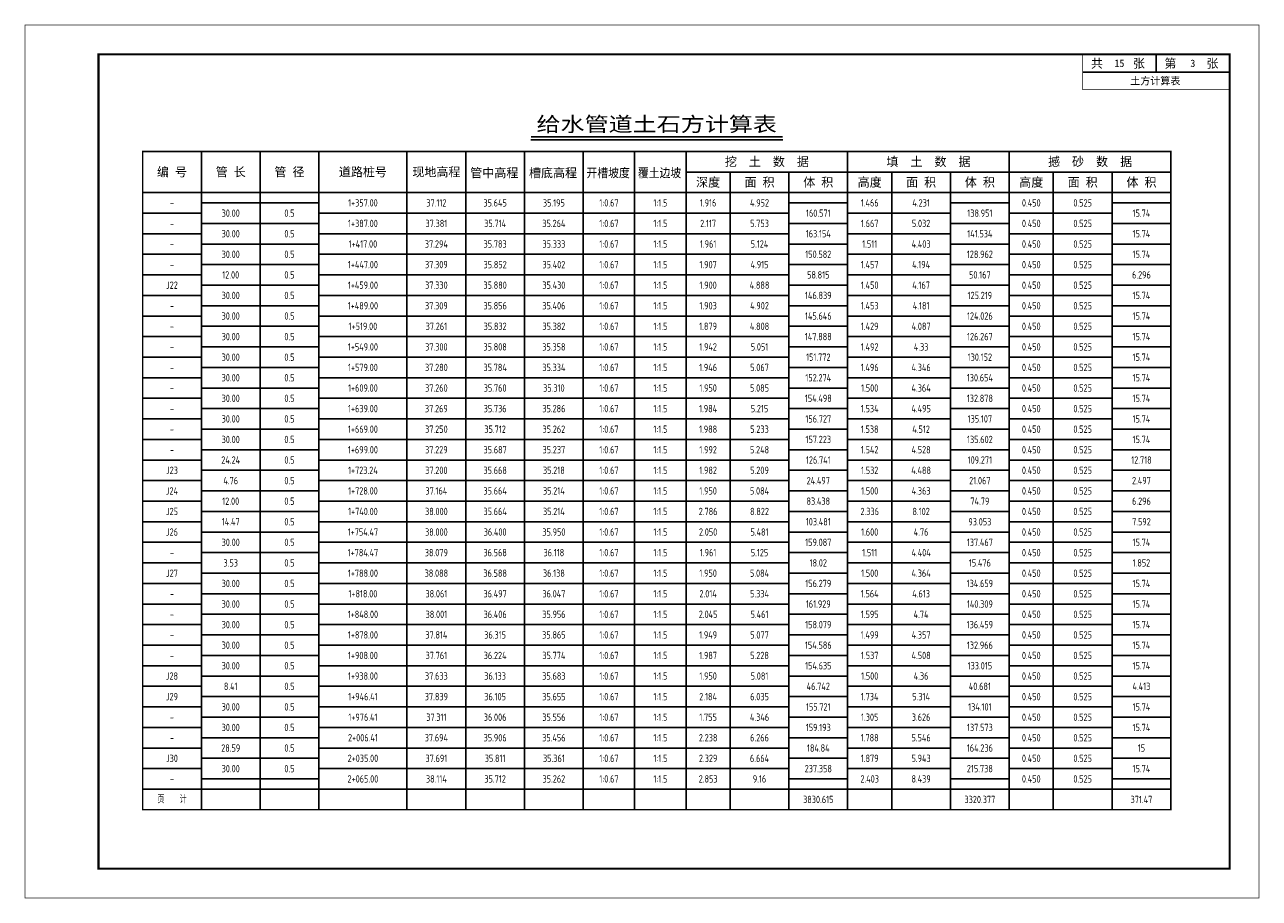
# Model space of a CAD drawing. Extents: x 336 to 6917, y 1189 to 1487.
# Tile 3 of 15: x 1216 to 1637, y 1189 to 1487. Entities that reach past the tile are written whole.
import ezdxf
from ezdxf.enums import TextEntityAlignment as Align

# ---------------------------------------------------------------- set-up
doc = ezdxf.new("R2010")
doc.units = 0
doc.layers.get('0').update_dxf_attribs({"linetype": 'CONTINUOUS'})
for name, color, linetype in [('土方_图框', 7, 'CONTINUOUS'), ('土方_土方表', 5, 'CONTINUOUS'), ('土方_土方表文字', 7, 'CONTINUOUS')]:
    doc.layers.add(name, color=color, linetype=linetype)
doc.styles.add('gpshz', font='tssdeng.shx', dxfattribs={"width": 0.7, "height": 2.5, "bigfont": 'hztxt.shx'})
doc.styles.add('仿宋_GB2312', font='txt', dxfattribs={"width": 0.7, "height": 3})
doc.styles.add('宋体', font='txt')

# ---------------------------------------------------------------- blocks, each defined once
blk = doc.blocks.new('tkx_jb')
at = {"color": 0, "linetype": 'ByBlock', "lineweight": -2}
for p, q in [((-50, 0), (0, 0)), ((-25, 0), (-25, -6)), ((-50, -6), (0, -6))]:
    blk.add_line(p, q, dxfattribs=at)
at = {"color": 0, "linetype": 'ByBlock', "lineweight": -2, "const_width": 0.25}
blk.add_lwpolyline([(0, 0), (0, -12), (-50, -12), (-50, 0)], dxfattribs=at)
at = {"color": 0, "linetype": 'ByBlock', "lineweight": -2, "style": '宋体'}
for s, p in [('共     张', (-47.19, -4.55)), ('第     张', (-22.19, -4.55))]:
    blk.add_text(s, height=3, dxfattribs=at).set_placement(p)
for tag, p in [('COUNT', (-37.5, -3)), ('PAGE', (-12.5, -3)), ('NAME', (-25.27, -8.99))]:
    blk.add_attdef(tag, text='', height=2.5, dxfattribs=at).set_placement(p, align=Align.MIDDLE_CENTER)
blk = doc.blocks.new('gsv_tfb')
at = {"color": 7, "linetype": 'ByBlock', "lineweight": -2}
blk.add_line((132.17, 227.99), (217.93, 227.99), dxfattribs=at)
at = {"color": 5, "linetype": 'ByBlock', "lineweight": -2}
for p, q in [((20, 224), (20, 0)), ((40, 224), (40, 0)), ((60, 224), (60, 0)), ((90, 224), (90, 0)), ((110, 224), (110, 0)), ((130, 224), (130, 0)), ((150, 224), (150, 0)), ((167.5, 224), (167.5, 0)), ((185, 224), (185, 0)), ((240, 224), (240, 0)), ((295, 224), (295, 0)), ((350, 217), (185, 217)), ((200, 217), (200, 0)), ((220, 217), (220, 0)), ((255, 217), (255, 0)), ((275, 217), (275, 0)), ((310, 217), (310, 0)), ((330, 217), (330, 0)), ((350, 210), (0, 210)), ((60, 206.5), (20, 206.5)), ((240, 206.5), (220, 206.5)), ((295, 206.5), (275, 206.5)), ((350, 206.5), (330, 206.5)), ((20, 203), (0, 203)), ((220, 203), (60, 203)), ((275, 203), (240, 203)), ((330, 203), (295, 203)), ((60, 199.5), (20, 199.5)), ((240, 199.5), (220, 199.5)), ((295, 199.5), (275, 199.5)), ((350, 199.5), (330, 199.5)), ((20, 196), (0, 196)), ((220, 196), (60, 196)), ((275, 196), (240, 196)), ((330, 196), (295, 196)), ((60, 192.5), (20, 192.5)), ((240, 192.5), (220, 192.5)), ((295, 192.5), (275, 192.5)), ((350, 192.5), (330, 192.5)), ((20, 189), (0, 189)), ((60, 185.5), (20, 185.5)), ((220, 189), (60, 189)), ((240, 185.5), (220, 185.5)), ((275, 189), (240, 189)), ((295, 185.5), (275, 185.5)), ((330, 189), (295, 189)), ((350, 185.5), (330, 185.5)), ((20, 182), (0, 182)), ((220, 182), (60, 182)), ((275, 182), (240, 182)), ((330, 182), (295, 182)), ((60, 178.5), (20, 178.5)), ((240, 178.5), (220, 178.5)), ((295, 178.5), (275, 178.5)), ((350, 178.5), (330, 178.5)), ((20, 175), (0, 175)), ((220, 175), (60, 175)), ((275, 175), (240, 175)), ((330, 175), (295, 175)), ((60, 171.5), (20, 171.5)), ((240, 171.5), (220, 171.5)), ((295, 171.5), (275, 171.5)), ((350, 171.5), (330, 171.5)), ((20, 168), (0, 168)), ((60, 164.5), (20, 164.5)), ((220, 168), (60, 168)), ((240, 164.5), (220, 164.5)), ((275, 168), (240, 168)), ((295, 164.5), (275, 164.5)), ((330, 168), (295, 168)), ((350, 164.5), (330, 164.5)), ((20, 161), (0, 161)), ((220, 161), (60, 161)), ((275, 161), (240, 161)), ((330, 161), (295, 161)), ((60, 157.5), (20, 157.5)), ((240, 157.5), (220, 157.5)), ((295, 157.5), (275, 157.5)), ((350, 157.5), (330, 157.5)), ((20, 154), (0, 154)), ((220, 154), (60, 154)), ((275, 154), (240, 154)), ((330, 154), (295, 154)), ((60, 150.5), (20, 150.5)), ((240, 150.5), (220, 150.5)), ((295, 150.5), (275, 150.5)), ((350, 150.5), (330, 150.5)), ((20, 147), (0, 147)), ((60, 143.5), (20, 143.5)), ((220, 147), (60, 147)), ((240, 143.5), (220, 143.5)), ((275, 147), (240, 147)), ((295, 143.5), (275, 143.5)), ((330, 147), (295, 147)), ((350, 143.5), (330, 143.5)), ((20, 140), (0, 140)), ((220, 140), (60, 140)), ((275, 140), (240, 140)), ((330, 140), (295, 140)), ((60, 136.5), (20, 136.5)), ((240, 136.5), (220, 136.5)), ((295, 136.5), (275, 136.5)), ((350, 136.5), (330, 136.5)), ((20, 133), (0, 133)), ((220, 133), (60, 133)), ((275, 133), (240, 133)), ((330, 133), (295, 133)), ((60, 129.5), (20, 129.5)), ((240, 129.5), (220, 129.5)), ((295, 129.5), (275, 129.5)), ((350, 129.5), (330, 129.5)), ((20, 126), (0, 126)), ((60, 122.5), (20, 122.5)), ((220, 126), (60, 126)), ((240, 122.5), (220, 122.5)), ((275, 126), (240, 126)), ((295, 122.5), (275, 122.5)), ((330, 126), (295, 126)), ((350, 122.5), (330, 122.5)), ((20, 119), (0, 119)), ((220, 119), (60, 119)), ((275, 119), (240, 119)), ((330, 119), (295, 119)), ((60, 115.5), (20, 115.5)), ((240, 115.5), (220, 115.5)), ((295, 115.5), (275, 115.5)), ((350, 115.5), (330, 115.5)), ((20, 112), (0, 112)), ((220, 112), (60, 112)), ((275, 112), (240, 112)), ((330, 112), (295, 112)), ((60, 108.5), (20, 108.5)), ((240, 108.5), (220, 108.5)), ((295, 108.5), (275, 108.5)), ((350, 108.5), (330, 108.5)), ((20, 105), (0, 105)), ((60, 101.5), (20, 101.5)), ((220, 105), (60, 105)), ((240, 101.5), (220, 101.5)), ((275, 105), (240, 105)), ((295, 101.5), (275, 101.5)), ((330, 105), (295, 105)), ((350, 101.5), (330, 101.5)), ((20, 98), (0, 98)), ((220, 98), (60, 98)), ((275, 98), (240, 98)), ((330, 98), (295, 98)), ((60, 94.5), (20, 94.5)), ((240, 94.5), (220, 94.5)), ((295, 94.5), (275, 94.5)), ((350, 94.5), (330, 94.5)), ((20, 91), (0, 91)), ((220, 91), (60, 91)), ((275, 91), (240, 91)), ((330, 91), (295, 91)), ((60, 87.5), (20, 87.5)), ((240, 87.5), (220, 87.5)), ((295, 87.5), (275, 87.5)), ((350, 87.5), (330, 87.5)), ((20, 84), (0, 84)), ((60, 80.5), (20, 80.5)), ((220, 84), (60, 84)), ((240, 80.5), (220, 80.5)), ((275, 84), (240, 84)), ((295, 80.5), (275, 80.5)), ((330, 84), (295, 84)), ((350, 80.5), (330, 80.5)), ((20, 77), (0, 77)), ((220, 77), (60, 77)), ((275, 77), (240, 77)), ((330, 77), (295, 77)), ((60, 73.5), (20, 73.5)), ((240, 73.5), (220, 73.5)), ((295, 73.5), (275, 73.5)), ((350, 73.5), (330, 73.5)), ((20, 70), (0, 70)), ((220, 70), (60, 70)), ((275, 70), (240, 70)), ((330, 70), (295, 70)), ((60, 66.5), (20, 66.5)), ((240, 66.5), (220, 66.5)), ((295, 66.5), (275, 66.5)), ((350, 66.5), (330, 66.5)), ((20, 63), (0, 63)), ((60, 59.5), (20, 59.5)), ((220, 63), (60, 63)), ((240, 59.5), (220, 59.5)), ((275, 63), (240, 63)), ((295, 59.5), (275, 59.5)), ((330, 63), (295, 63)), ((350, 59.5), (330, 59.5)), ((20, 56), (0, 56)), ((220, 56), (60, 56)), ((275, 56), (240, 56)), ((330, 56), (295, 56)), ((60, 52.5), (20, 52.5)), ((240, 52.5), (220, 52.5)), ((295, 52.5), (275, 52.5)), ((350, 52.5), (330, 52.5)), ((20, 49), (0, 49)), ((220, 49), (60, 49)), ((275, 49), (240, 49)), ((330, 49), (295, 49)), ((60, 45.5), (20, 45.5)), ((240, 45.5), (220, 45.5)), ((295, 45.5), (275, 45.5)), ((350, 45.5), (330, 45.5)), ((20, 42), (0, 42)), ((60, 38.5), (20, 38.5)), ((220, 42), (60, 42)), ((240, 38.5), (220, 38.5)), ((275, 42), (240, 42)), ((295, 38.5), (275, 38.5)), ((330, 42), (295, 42)), ((350, 38.5), (330, 38.5)), ((20, 35), (0, 35)), ((220, 35), (60, 35)), ((275, 35), (240, 35)), ((330, 35), (295, 35)), ((60, 31.5), (20, 31.5)), ((240, 31.5), (220, 31.5)), ((295, 31.5), (275, 31.5)), ((350, 31.5), (330, 31.5)), ((20, 28), (0, 28)), ((220, 28), (60, 28)), ((275, 28), (240, 28)), ((330, 28), (295, 28)), ((60, 24.5), (20, 24.5)), ((240, 24.5), (220, 24.5)), ((295, 24.5), (275, 24.5)), ((350, 24.5), (330, 24.5)), ((20, 21), (0, 21)), ((60, 17.5), (20, 17.5)), ((220, 21), (60, 21)), ((240, 17.5), (220, 17.5)), ((275, 21), (240, 21)), ((295, 17.5), (275, 17.5)), ((330, 21), (295, 21)), ((350, 17.5), (330, 17.5)), ((20, 14), (0, 14)), ((220, 14), (60, 14)), ((275, 14), (240, 14)), ((330, 14), (295, 14)), ((60, 10.5), (20, 10.5)), ((240, 10.5), (220, 10.5)), ((295, 10.5), (275, 10.5)), ((350, 10.5), (330, 10.5)), ((350, 7), (0, 7)), ((300, 7), (275, 7))]:
    blk.add_line(p, q, dxfattribs=at)
at = {"color": 7, "linetype": 'ByBlock', "lineweight": -2, "const_width": 0.5}
blk.add_lwpolyline([(132.17, 228.99), (217.93, 228.99)], dxfattribs=at)
at = {"color": 1, "linetype": 'ByBlock', "lineweight": -2, "const_width": 0.5}
blk.add_lwpolyline([(0, 0), (350, 0), (350, 224), (0, 224)], close=True, dxfattribs=at)
at = {"color": 7, "linetype": 'ByBlock', "lineweight": -2, "style": '仿宋_GB2312', "width": 1.2}
blk.add_text('给水管道土石方计算表', height=5, dxfattribs=at).set_placement((175, 233.38), align=Align.MIDDLE)
at = {"color": 7, "linetype": 'ByBlock', "lineweight": -2, "style": '仿宋_GB2312'}
for s, p in [('编 号', (10, 217)), ('管 长', (30, 217)), ('管 径', (50, 217)), ('道路桩号', (75, 217)), ('现地高程', (100, 217)), ('管中高程', (119.72, 216.7)), ('槽底高程', (139.72, 216.7)), ('挖  土  数  据', (212.5, 220.5)), ('填  土  数  据', (267.5, 220.5)), ('撼  砂  数  据', (322.5, 220.5)), ('深度', (192.5, 213.5)), ('面 积', (210, 213.5)), ('体 积', (230, 213.5)), ('高度', (247.5, 213.5)), ('面 积', (265, 213.5)), ('体 积', (285, 213.5)), ('高度', (302.5, 213.5)), ('面 积', (320, 213.5)), ('体 积', (340, 213.5))]:
    blk.add_text(s, height=3, dxfattribs=at).set_placement(p, align=Align.MIDDLE_CENTER)
at = {"color": 7, "linetype": 'ByBlock', "lineweight": -2, "style": '仿宋_GB2312', "width": 0.9}
for s, p in [('开槽坡度', (158.47, 216.7)), ('覆土边坡', (175.97, 216.7))]:
    blk.add_text(s, height=3, dxfattribs=at).set_placement(p, align=Align.MIDDLE_CENTER)

msp = doc.modelspace()

# ---------------------------------------------------------------- linework, layer by layer
at = {"layer": '土方_图框'}
for points, const_width in [([(1216.51, 1189.59), (1636.51, 1189.59), (1636.51, 1486.59), (1216.51, 1486.59), (1216.51, 1189.59)], 0.25), ([(1241.51, 1199.59), (1626.51, 1199.59), (1626.51, 1476.59), (1241.51, 1476.59), (1241.51, 1199.59)], 0.7)]:
    msp.add_lwpolyline(points, dxfattribs=dict(at, const_width=const_width))

# ---------------------------------------------------------------- block references
msp.add_blockref('tkx_jb', (1626.51, 1476.59), dxfattribs=at).add_auto_attribs({'NAME': '土方计算表', 'COUNT': '15', 'PAGE': '3'})
at = {"layer": '土方_土方表'}
msp.add_blockref('gsv_tfb', (1256.51, 1219.59), dxfattribs=at)

# ---------------------------------------------------------------- texts
at = {"layer": '土方_土方表文字', "style": 'gpshz', "width": 0.7}
for s, p in [('-', (1266.51, 1426.09)), ('1+357.00', (1331.51, 1426.09)), ('37.112', (1356.51, 1426.09)), ('35.645', (1376.51, 1426.09)), ('35.195', (1396.51, 1426.09)), ('1:0.67', (1415.26, 1426.09)), ('1:1.5', (1432.76, 1426.09)), ('1.916', (1449.01, 1426.09)), ('4.952', (1466.51, 1426.09)), ('1.466', (1504.01, 1426.09)), ('4.231', (1521.51, 1426.09)), ('0.450', (1559.01, 1426.09)), ('0.525', (1576.51, 1426.09)), ('30.00', (1286.51, 1422.59)), ('0.5', (1306.51, 1422.59)), ('160.571', (1486.51, 1422.59)), ('138.951', (1541.51, 1422.59)), ('15.74', (1596.51, 1422.59)), ('-', (1266.51, 1419.09)), ('30.00', (1286.51, 1415.59)), ('0.5', (1306.51, 1415.59)), ('1+387.00', (1331.51, 1419.09)), ('37.381', (1356.51, 1419.09)), ('35.714', (1376.51, 1419.09)), ('35.264', (1396.51, 1419.09)), ('1:0.67', (1415.26, 1419.09)), ('1:1.5', (1432.76, 1419.09)), ('2.117', (1449.01, 1419.09)), ('5.753', (1466.51, 1419.09)), ('163.154', (1486.51, 1415.59)), ('1.667', (1504.01, 1419.09)), ('5.032', (1521.51, 1419.09)), ('141.534', (1541.51, 1415.59)), ('0.450', (1559.01, 1419.09)), ('0.525', (1576.51, 1419.09)), ('15.74', (1596.51, 1415.59)), ('1+417.00', (1331.51, 1412.09)), ('37.294', (1356.51, 1412.09)), ('35.783', (1376.51, 1412.09)), ('35.333', (1396.51, 1412.09)), ('1:0.67', (1415.26, 1412.09)), ('1:1.5', (1432.76, 1412.09)), ('1.961', (1449.01, 1412.09)), ('5.124', (1466.51, 1412.09)), ('1.511', (1504.01, 1412.09)), ('4.403', (1521.51, 1412.09)), ('0.450', (1559.01, 1412.09)), ('0.525', (1576.51, 1412.09)), ('-', (1266.51, 1412.09)), ('30.00', (1286.51, 1408.59)), ('0.5', (1306.51, 1408.59)), ('150.582', (1486.51, 1408.59)), ('128.962', (1541.51, 1408.59)), ('15.74', (1596.51, 1408.59)), ('-', (1266.51, 1405.09)), ('1+447.00', (1331.51, 1405.09)), ('37.309', (1356.51, 1405.09)), ('35.852', (1376.51, 1405.09)), ('35.402', (1396.51, 1405.09)), ('1:0.67', (1415.26, 1405.09)), ('1:1.5', (1432.76, 1405.09)), ('1.907', (1449.01, 1405.09)), ('4.915', (1466.51, 1405.09)), ('1.457', (1504.01, 1405.09)), ('4.194', (1521.51, 1405.09)), ('0.450', (1559.01, 1405.09)), ('0.525', (1576.51, 1405.09)), ('12.00', (1286.51, 1401.59)), ('0.5', (1306.51, 1401.59)), ('58.815', (1486.51, 1401.59)), ('50.167', (1541.51, 1401.59)), ('6.296', (1596.51, 1401.59)), ('J22', (1266.51, 1398.09)), ('30.00', (1286.51, 1394.59)), ('0.5', (1306.51, 1394.59)), ('1+459.00', (1331.51, 1398.09)), ('37.330', (1356.51, 1398.09)), ('35.880', (1376.51, 1398.09)), ('35.430', (1396.51, 1398.09)), ('1:0.67', (1415.26, 1398.09)), ('1:1.5', (1432.76, 1398.09)), ('1.900', (1449.01, 1398.09)), ('4.888', (1466.51, 1398.09)), ('146.839', (1486.51, 1394.59)), ('1.450', (1504.01, 1398.09)), ('4.167', (1521.51, 1398.09)), ('125.219', (1541.51, 1394.59)), ('0.450', (1559.01, 1398.09)), ('0.525', (1576.51, 1398.09)), ('15.74', (1596.51, 1394.59)), ('1+489.00', (1331.51, 1391.09)), ('37.309', (1356.51, 1391.09)), ('35.856', (1376.51, 1391.09)), ('35.406', (1396.51, 1391.09)), ('1:0.67', (1415.26, 1391.09)), ('1:1.5', (1432.76, 1391.09)), ('1.903', (1449.01, 1391.09)), ('4.902', (1466.51, 1391.09)), ('1.453', (1504.01, 1391.09)), ('4.181', (1521.51, 1391.09)), ('0.450', (1559.01, 1391.09)), ('0.525', (1576.51, 1391.09)), ('-', (1266.51, 1391.09)), ('30.00', (1286.51, 1387.59)), ('0.5', (1306.51, 1387.59)), ('145.646', (1486.51, 1387.59)), ('124.026', (1541.51, 1387.59)), ('15.74', (1596.51, 1387.59)), ('-', (1266.51, 1384.09)), ('1+519.00', (1331.51, 1384.09)), ('37.261', (1356.51, 1384.09)), ('35.832', (1376.51, 1384.09)), ('35.382', (1396.51, 1384.09)), ('1:0.67', (1415.26, 1384.09)), ('1:1.5', (1432.76, 1384.09)), ('1.879', (1449.01, 1384.09)), ('4.808', (1466.51, 1384.09)), ('1.429', (1504.01, 1384.09)), ('4.087', (1521.51, 1384.09)), ('0.450', (1559.01, 1384.09)), ('0.525', (1576.51, 1384.09)), ('30.00', (1286.51, 1380.59)), ('0.5', (1306.51, 1380.59)), ('147.888', (1486.51, 1380.59)), ('126.267', (1541.51, 1380.59)), ('15.74', (1596.51, 1380.59)), ('-', (1266.51, 1377.09)), ('30.00', (1286.51, 1373.59)), ('0.5', (1306.51, 1373.59)), ('1+549.00', (1331.51, 1377.09)), ('37.300', (1356.51, 1377.09)), ('35.808', (1376.51, 1377.09)), ('35.358', (1396.51, 1377.09)), ('1:0.67', (1415.26, 1377.09)), ('1:1.5', (1432.76, 1377.09)), ('1.942', (1449.01, 1377.09)), ('5.051', (1466.51, 1377.09)), ('151.772', (1486.51, 1373.59)), ('1.492', (1504.01, 1377.09)), ('4.33', (1521.51, 1377.09)), ('130.152', (1541.51, 1373.59)), ('0.450', (1559.01, 1377.09)), ('0.525', (1576.51, 1377.09)), ('15.74', (1596.51, 1373.59)), ('1+579.00', (1331.51, 1370.09)), ('37.280', (1356.51, 1370.09)), ('35.784', (1376.51, 1370.09)), ('35.334', (1396.51, 1370.09)), ('1:0.67', (1415.26, 1370.09)), ('1:1.5', (1432.76, 1370.09)), ('1.946', (1449.01, 1370.09)), ('5.067', (1466.51, 1370.09)), ('1.496', (1504.01, 1370.09)), ('4.346', (1521.51, 1370.09)), ('0.450', (1559.01, 1370.09)), ('0.525', (1576.51, 1370.09)), ('-', (1266.51, 1370.09)), ('30.00', (1286.51, 1366.59)), ('0.5', (1306.51, 1366.59)), ('152.274', (1486.51, 1366.59)), ('130.654', (1541.51, 1366.59)), ('15.74', (1596.51, 1366.59)), ('-', (1266.51, 1363.09)), ('1+609.00', (1331.51, 1363.09)), ('37.260', (1356.51, 1363.09)), ('35.760', (1376.51, 1363.09)), ('35.310', (1396.51, 1363.09)), ('1:0.67', (1415.26, 1363.09)), ('1:1.5', (1432.76, 1363.09)), ('1.950', (1449.01, 1363.09)), ('5.085', (1466.51, 1363.09)), ('1.500', (1504.01, 1363.09)), ('4.364', (1521.51, 1363.09)), ('0.450', (1559.01, 1363.09)), ('0.525', (1576.51, 1363.09)), ('30.00', (1286.51, 1359.59)), ('0.5', (1306.51, 1359.59)), ('154.498', (1486.51, 1359.59)), ('132.878', (1541.51, 1359.59)), ('15.74', (1596.51, 1359.59)), ('-', (1266.51, 1356.09)), ('30.00', (1286.51, 1352.59)), ('0.5', (1306.51, 1352.59)), ('1+639.00', (1331.51, 1356.09)), ('37.269', (1356.51, 1356.09)), ('35.736', (1376.51, 1356.09)), ('35.286', (1396.51, 1356.09)), ('1:0.67', (1415.26, 1356.09)), ('1:1.5', (1432.76, 1356.09)), ('1.984', (1449.01, 1356.09)), ('5.215', (1466.51, 1356.09)), ('156.727', (1486.51, 1352.59)), ('1.534', (1504.01, 1356.09)), ('4.495', (1521.51, 1356.09)), ('135.107', (1541.51, 1352.59)), ('0.450', (1559.01, 1356.09)), ('0.525', (1576.51, 1356.09)), ('15.74', (1596.51, 1352.59)), ('1+669.00', (1331.51, 1349.09)), ('37.250', (1356.51, 1349.09)), ('35.712', (1376.51, 1349.09)), ('35.262', (1396.51, 1349.09)), ('1:0.67', (1415.26, 1349.09)), ('1:1.5', (1432.76, 1349.09)), ('1.988', (1449.01, 1349.09)), ('5.233', (1466.51, 1349.09)), ('1.538', (1504.01, 1349.09)), ('4.512', (1521.51, 1349.09)), ('0.450', (1559.01, 1349.09)), ('0.525', (1576.51, 1349.09)), ('-', (1266.51, 1349.09)), ('30.00', (1286.51, 1345.59)), ('0.5', (1306.51, 1345.59)), ('157.223', (1486.51, 1345.59)), ('135.602', (1541.51, 1345.59)), ('15.74', (1596.51, 1345.59)), ('-', (1266.51, 1342.09)), ('1+699.00', (1331.51, 1342.09)), ('37.229', (1356.51, 1342.09)), ('35.687', (1376.51, 1342.09)), ('35.237', (1396.51, 1342.09)), ('1:0.67', (1415.26, 1342.09)), ('1:1.5', (1432.76, 1342.09)), ('1.992', (1449.01, 1342.09)), ('5.248', (1466.51, 1342.09)), ('1.542', (1504.01, 1342.09)), ('4.528', (1521.51, 1342.09)), ('0.450', (1559.01, 1342.09)), ('0.525', (1576.51, 1342.09)), ('24.24', (1286.51, 1338.59)), ('0.5', (1306.51, 1338.59)), ('126.741', (1486.51, 1338.59)), ('109.271', (1541.51, 1338.59)), ('12.718', (1596.51, 1338.59)), ('J23', (1266.51, 1335.09)), ('4.76', (1286.51, 1331.59)), ('0.5', (1306.51, 1331.59)), ('1+723.24', (1331.51, 1335.09)), ('37.200', (1356.51, 1335.09)), ('35.668', (1376.51, 1335.09)), ('35.218', (1396.51, 1335.09)), ('1:0.67', (1415.26, 1335.09)), ('1:1.5', (1432.76, 1335.09)), ('1.982', (1449.01, 1335.09)), ('5.209', (1466.51, 1335.09)), ('24.497', (1486.51, 1331.59)), ('1.532', (1504.01, 1335.09)), ('4.488', (1521.51, 1335.09)), ('21.067', (1541.51, 1331.59)), ('0.450', (1559.01, 1335.09)), ('0.525', (1576.51, 1335.09)), ('2.497', (1596.51, 1331.59)), ('J24', (1266.51, 1328.09)), ('1+728.00', (1331.51, 1328.09)), ('37.164', (1356.51, 1328.09)), ('35.664', (1376.51, 1328.09)), ('35.214', (1396.51, 1328.09)), ('1:0.67', (1415.26, 1328.09)), ('1:1.5', (1432.76, 1328.09)), ('1.950', (1449.01, 1328.09)), ('5.084', (1466.51, 1328.09)), ('1.500', (1504.01, 1328.09)), ('4.363', (1521.51, 1328.09)), ('0.450', (1559.01, 1328.09)), ('0.525', (1576.51, 1328.09)), ('12.00', (1286.51, 1324.59)), ('0.5', (1306.51, 1324.59)), ('83.438', (1486.51, 1324.59)), ('74.79', (1541.51, 1324.59)), ('6.296', (1596.51, 1324.59)), ('J25', (1266.51, 1321.09)), ('1+740.00', (1331.51, 1321.09)), ('38.000', (1356.51, 1321.09)), ('35.664', (1376.51, 1321.09)), ('35.214', (1396.51, 1321.09)), ('1:0.67', (1415.26, 1321.09)), ('1:1.5', (1432.76, 1321.09)), ('2.786', (1449.01, 1321.09)), ('8.822', (1466.51, 1321.09)), ('2.336', (1504.01, 1321.09)), ('8.102', (1521.51, 1321.09)), ('0.450', (1559.01, 1321.09)), ('0.525', (1576.51, 1321.09)), ('J26', (1266.51, 1314.09)), ('14.47', (1286.51, 1317.59)), ('0.5', (1306.51, 1317.59)), ('38.000', (1356.51, 1314.09)), ('36.400', (1376.51, 1314.09)), ('35.950', (1396.51, 1314.09)), ('1:0.67', (1415.26, 1314.09)), ('2.050', (1449.01, 1314.09)), ('103.481', (1486.51, 1317.59)), ('1.600', (1504.01, 1314.09)), ('4.76', (1521.51, 1314.09)), ('93.053', (1541.51, 1317.59)), ('0.450', (1559.01, 1314.09)), ('0.525', (1576.51, 1314.09)), ('7.592', (1596.51, 1317.59)), ('30.00', (1286.51, 1310.59)), ('0.5', (1306.51, 1310.59)), ('1+754.47', (1331.51, 1314.09)), ('1:1.5', (1432.76, 1314.09)), ('5.481', (1466.51, 1314.09)), ('159.087', (1486.51, 1310.59)), ('137.467', (1541.51, 1310.59)), ('15.74', (1596.51, 1310.59)), ('1+784.47', (1331.51, 1307.09)), ('38.079', (1356.51, 1307.09)), ('36.568', (1376.51, 1307.09)), ('36.118', (1396.51, 1307.09)), ('1:0.67', (1415.26, 1307.09)), ('1:1.5', (1432.76, 1307.09)), ('1.961', (1449.01, 1307.09)), ('5.125', (1466.51, 1307.09)), ('1.511', (1504.01, 1307.09)), ('4.404', (1521.51, 1307.09)), ('0.450', (1559.01, 1307.09)), ('0.525', (1576.51, 1307.09)), ('-', (1266.51, 1307.09)), ('3.53', (1286.51, 1303.59)), ('0.5', (1306.51, 1303.59)), ('18.02', (1486.51, 1303.59)), ('15.476', (1541.51, 1303.59)), ('1.852', (1596.51, 1303.59)), ('J27', (1266.51, 1300.09)), ('1+788.00', (1331.51, 1300.09)), ('38.088', (1356.51, 1300.09)), ('36.588', (1376.51, 1300.09)), ('36.138', (1396.51, 1300.09)), ('1:0.67', (1415.26, 1300.09)), ('1:1.5', (1432.76, 1300.09)), ('1.950', (1449.01, 1300.09)), ('5.084', (1466.51, 1300.09)), ('1.500', (1504.01, 1300.09)), ('4.364', (1521.51, 1300.09)), ('0.450', (1559.01, 1300.09)), ('0.525', (1576.51, 1300.09)), ('30.00', (1286.51, 1296.59)), ('0.5', (1306.51, 1296.59)), ('1+818.00', (1331.51, 1293.09)), ('38.061', (1356.51, 1293.09)), ('36.497', (1376.51, 1293.09)), ('36.047', (1396.51, 1293.09)), ('1:0.67', (1415.26, 1293.09)), ('2.014', (1449.01, 1293.09)), ('5.334', (1466.51, 1293.09)), ('156.279', (1486.51, 1296.59)), ('1.564', (1504.01, 1293.09)), ('4.613', (1521.51, 1293.09)), ('134.659', (1541.51, 1296.59)), ('0.450', (1559.01, 1293.09)), ('0.525', (1576.51, 1293.09)), ('15.74', (1596.51, 1296.59)), ('-', (1266.51, 1293.09)), ('30.00', (1286.51, 1289.59)), ('0.5', (1306.51, 1289.59)), ('1:1.5', (1432.76, 1293.09)), ('161.929', (1486.51, 1289.59)), ('140.309', (1541.51, 1289.59)), ('15.74', (1596.51, 1289.59)), ('1+848.00', (1331.51, 1286.09)), ('38.001', (1356.51, 1286.09)), ('36.406', (1376.51, 1286.09)), ('35.956', (1396.51, 1286.09)), ('1:0.67', (1415.26, 1286.09)), ('1:1.5', (1432.76, 1286.09)), ('2.045', (1449.01, 1286.09)), ('5.461', (1466.51, 1286.09)), ('1.595', (1504.01, 1286.09)), ('4.74', (1521.51, 1286.09)), ('0.450', (1559.01, 1286.09)), ('0.525', (1576.51, 1286.09)), ('-', (1266.51, 1286.09)), ('30.00', (1286.51, 1282.59)), ('0.5', (1306.51, 1282.59)), ('158.079', (1486.51, 1282.59)), ('136.459', (1541.51, 1282.59)), ('15.74', (1596.51, 1282.59)), ('-', (1266.51, 1279.09)), ('1+878.00', (1331.51, 1279.09)), ('37.814', (1356.51, 1279.09)), ('36.315', (1376.51, 1279.09)), ('35.865', (1396.51, 1279.09)), ('1:0.67', (1415.26, 1279.09)), ('1:1.5', (1432.76, 1279.09)), ('1.949', (1449.01, 1279.09)), ('5.077', (1466.51, 1279.09)), ('1.499', (1504.01, 1279.09)), ('4.357', (1521.51, 1279.09)), ('0.450', (1559.01, 1279.09)), ('0.525', (1576.51, 1279.09)), ('30.00', (1286.51, 1275.59)), ('0.5', (1306.51, 1275.59)), ('1+908.00', (1331.51, 1272.09)), ('37.761', (1356.51, 1272.09)), ('36.224', (1376.51, 1272.09)), ('35.774', (1396.51, 1272.09)), ('1:0.67', (1415.26, 1272.09)), ('1.987', (1449.01, 1272.09)), ('5.228', (1466.51, 1272.09)), ('154.586', (1486.51, 1275.59)), ('1.537', (1504.01, 1272.09)), ('4.508', (1521.51, 1272.09)), ('132.966', (1541.51, 1275.59)), ('0.450', (1559.01, 1272.09)), ('0.525', (1576.51, 1272.09)), ('15.74', (1596.51, 1275.59)), ('-', (1266.51, 1272.09)), ('30.00', (1286.51, 1268.59)), ('0.5', (1306.51, 1268.59)), ('1:1.5', (1432.76, 1272.09)), ('154.635', (1486.51, 1268.59)), ('133.015', (1541.51, 1268.59)), ('15.74', (1596.51, 1268.59)), ('J28', (1266.51, 1265.09)), ('1+938.00', (1331.51, 1265.09)), ('37.633', (1356.51, 1265.09)), ('36.133', (1376.51, 1265.09)), ('35.683', (1396.51, 1265.09)), ('1:0.67', (1415.26, 1265.09)), ('1:1.5', (1432.76, 1265.09)), ('1.950', (1449.01, 1265.09)), ('5.081', (1466.51, 1265.09)), ('1.500', (1504.01, 1265.09)), ('4.36', (1521.51, 1265.09)), ('0.450', (1559.01, 1265.09)), ('0.525', (1576.51, 1265.09)), ('8.41', (1286.51, 1261.59)), ('0.5', (1306.51, 1261.59)), ('46.742', (1486.51, 1261.59)), ('40.681', (1541.51, 1261.59)), ('4.413', (1596.51, 1261.59)), ('J29', (1266.51, 1258.09)), ('1+946.41', (1331.51, 1258.09)), ('37.839', (1356.51, 1258.09)), ('36.105', (1376.51, 1258.09)), ('35.655', (1396.51, 1258.09)), ('1:0.67', (1415.26, 1258.09)), ('1:1.5', (1432.76, 1258.09)), ('2.184', (1449.01, 1258.09)), ('6.035', (1466.51, 1258.09)), ('1.734', (1504.01, 1258.09)), ('5.314', (1521.51, 1258.09)), ('0.450', (1559.01, 1258.09)), ('0.525', (1576.51, 1258.09)), ('30.00', (1286.51, 1254.59)), ('0.5', (1306.51, 1254.59)), ('1+976.41', (1331.51, 1251.09)), ('37.311', (1356.51, 1251.09)), ('36.006', (1376.51, 1251.09)), ('35.556', (1396.51, 1251.09)), ('1:0.67', (1415.26, 1251.09)), ('4.346', (1466.51, 1251.09)), ('155.721', (1486.51, 1254.59)), ('1.305', (1504.01, 1251.09)), ('3.626', (1521.51, 1251.09)), ('134.101', (1541.51, 1254.59)), ('0.450', (1559.01, 1251.09)), ('0.525', (1576.51, 1251.09)), ('15.74', (1596.51, 1254.59)), ('-', (1266.51, 1251.09)), ('30.00', (1286.51, 1247.59)), ('0.5', (1306.51, 1247.59)), ('1:1.5', (1432.76, 1251.09)), ('1.755', (1449.01, 1251.09)), ('159.193', (1486.51, 1247.59)), ('137.573', (1541.51, 1247.59)), ('15.74', (1596.51, 1247.59)), ('2+006.41', (1331.51, 1244.09)), ('37.694', (1356.51, 1244.09)), ('35.906', (1376.51, 1244.09)), ('35.456', (1396.51, 1244.09)), ('1:0.67', (1415.26, 1244.09)), ('1:1.5', (1432.76, 1244.09)), ('2.238', (1449.01, 1244.09)), ('6.266', (1466.51, 1244.09)), ('1.788', (1504.01, 1244.09)), ('5.546', (1521.51, 1244.09)), ('0.450', (1559.01, 1244.09)), ('0.525', (1576.51, 1244.09)), ('-', (1266.51, 1244.09)), ('28.59', (1286.51, 1240.59)), ('0.5', (1306.51, 1240.59)), ('184.84', (1486.51, 1240.59)), ('164.236', (1541.51, 1240.59)), ('15', (1596.51, 1240.59)), ('J30', (1266.51, 1237.09)), ('2+035.00', (1331.51, 1237.09)), ('37.691', (1356.51, 1237.09)), ('35.811', (1376.51, 1237.09)), ('35.361', (1396.51, 1237.09)), ('1:0.67', (1415.26, 1237.09)), ('1:1.5', (1432.76, 1237.09)), ('2.329', (1449.01, 1237.09)), ('6.664', (1466.51, 1237.09)), ('1.879', (1504.01, 1237.09)), ('5.943', (1521.51, 1237.09)), ('0.450', (1559.01, 1237.09)), ('0.525', (1576.51, 1237.09)), ('30.00', (1286.51, 1233.59)), ('0.5', (1306.51, 1233.59)), ('2+065.00', (1331.51, 1230.09)), ('38.114', (1356.51, 1230.09)), ('35.712', (1376.51, 1230.09)), ('35.262', (1396.51, 1230.09)), ('1:0.67', (1415.26, 1230.09)), ('1:1.5', (1432.76, 1230.09)), ('2.853', (1449.01, 1230.09)), ('9.16', (1466.51, 1230.09)), ('237.358', (1486.51, 1233.59)), ('2.403', (1504.01, 1230.09)), ('8.439', (1521.51, 1230.09)), ('215.738', (1541.51, 1233.59)), ('0.450', (1559.01, 1230.09)), ('0.525', (1576.51, 1230.09)), ('15.74', (1596.51, 1233.59)), ('-', (1266.51, 1230.09)), ('页    计', (1266.51, 1223.09)), ('3830.615', (1486.51, 1223.09)), ('3320.377', (1541.51, 1223.09)), ('371.47', (1596.51, 1223.09))]:
    msp.add_text(s, height=2.5, dxfattribs=at).set_placement(p, align=Align.MIDDLE_CENTER)

doc.saveas('drawing.dxf')
